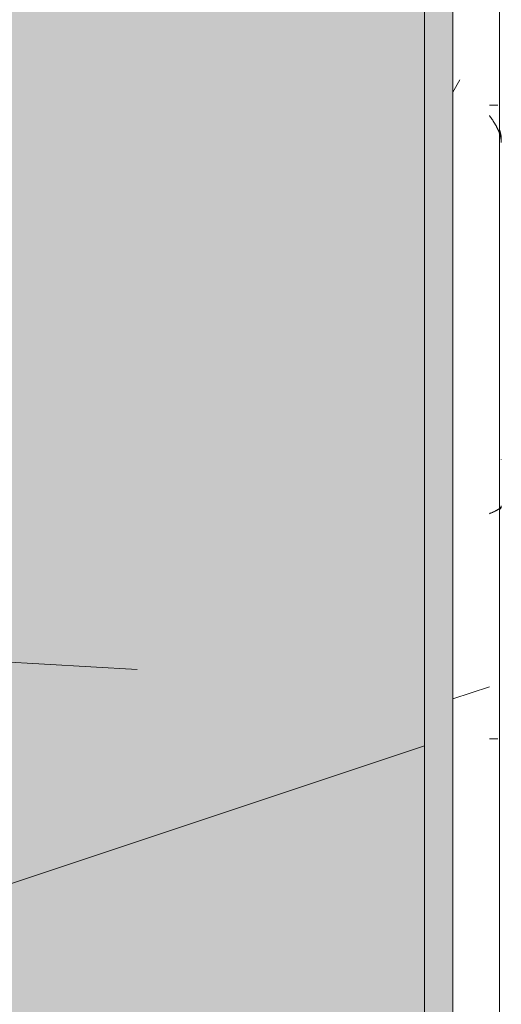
# Model space of a CAD drawing. Header units: millimetres. Extents: x 5980700 to 6194397, y -12939 to 2351883.
# Tile 121 of 124: x 6187366 to 6187675, y 3183 to 3814. Entities that reach past the tile are written whole.
import ezdxf

# ---------------------------------------------------------------- set-up
doc = ezdxf.new("R2010")
doc.units = ezdxf.units.MM
for name, color, linetype, lineweight in [('A-DETL-MBND', 5, 'Continuous', 9), ('A-DETL-THIN', 151, 'Continuous', 9), ('A-GLAZ', 151, 'Continuous', 9), ('A-GLAZ-SILL', 1, 'Continuous', 9), ('A-ROOF', 132, 'Continuous', 9), ('A-ROOF-OTLN', 132, 'Continuous', 9), ('A-ROOF-PATT', 132, 'Continuous', 9), ('A-WALL', 113, 'Continuous', 18)]:
    doc.layers.add(name, color=color, linetype=linetype, lineweight=lineweight)

# ---------------------------------------------------------------- blocks, each defined once
blk = doc.blocks.new('FP_254-PLANTA DE CAIMENTO DE PISOS - COBERTURA')
at = {"layer": 'A-DETL-MBND', "color": 71, "lineweight": 5}
for p, q in [((-837.4276143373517, 107.557652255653), (-837.6546299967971, 107.4763913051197)), ((-837.200598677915, 107.6362504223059), (-837.4276143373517, 107.557652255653)), ((-836.9735830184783, 107.7121539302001), (-837.200598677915, 107.6362504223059)), ((-836.7465673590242, 107.7853319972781), (-836.9735830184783, 107.7121539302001)), ((-836.5195516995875, 107.8557549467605), (-836.7465673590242, 107.7853319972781)), ((-836.2925360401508, 107.923394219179), (-836.5195516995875, 107.8557549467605)), ((-836.0655203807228, 107.9882223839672), (-836.2925360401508, 107.923394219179)), ((-835.8385047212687, 108.0502131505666), (-836.0655203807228, 107.9882223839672)), ((-835.611489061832, 108.1093413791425), (-835.8385047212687, 108.0502131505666)), ((-835.3844734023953, 108.1655830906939), (-835.611489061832, 108.1093413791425)), ((-835.1574577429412, 108.2189154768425), (-835.3844734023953, 108.1655830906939)), ((-834.9304420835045, 108.2693169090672), (-835.1574577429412, 108.2189154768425)), ((-834.7034264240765, 108.3167669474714), (-834.9304420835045, 108.2693169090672)), ((-834.4764107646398, 108.3612463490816), (-834.7034264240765, 108.3167669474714)), ((-834.2493951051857, 108.4027370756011), (-834.4764107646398, 108.3612463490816)), ((-834.022379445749, 108.4412223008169), (-834.2493951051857, 108.4027370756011)), ((-833.7953637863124, 108.4766864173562), (-834.022379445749, 108.4412223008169)), ((-833.5683481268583, 108.5091150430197), (-833.7953637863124, 108.4766864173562)), ((-833.3413324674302, 108.5384950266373), (-833.5683481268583, 108.5091150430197)), ((-833.1143168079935, 108.564814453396), (-833.3413324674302, 108.5384950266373)), ((-832.8873011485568, 108.5880626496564), (-833.1143168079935, 108.564814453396)), ((-832.6602854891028, 108.6082301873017), (-832.8873011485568, 108.5880626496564)), ((-832.4332698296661, 108.6253088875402), (-832.6602854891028, 108.6082301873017)), ((-832.2062541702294, 108.63929182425), (-832.4332698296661, 108.6253088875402)), ((-831.979238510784, 108.650173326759), (-832.2062541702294, 108.63929182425)), ((-831.7522228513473, 108.6579489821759), (-831.979238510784, 108.650173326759)), ((-831.5252071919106, 108.6626156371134), (-831.7522228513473, 108.6579489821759)), ((-595.9227244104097, 108.6585411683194), (-595.7980501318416, 108.6416587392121)), ((-595.7980501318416, 108.6416587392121), (-595.6733758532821, 108.6135488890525)), ((-595.6733758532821, 108.6135488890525), (-595.5487015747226, 108.5742528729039)), ((-595.5487015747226, 108.5742528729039), (-595.4240272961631, 108.5238283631)), ((-595.4240272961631, 108.5238283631), (-595.299353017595, 108.4623493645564)), ((-595.299353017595, 108.4623493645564), (-595.1746787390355, 108.3899061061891)), ((-595.1746787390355, 108.3899061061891), (-595.050004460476, 108.3066049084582)), ((-595.050004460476, 108.3066049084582), (-594.9253301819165, 108.2125680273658)), ((-594.9253301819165, 108.2125680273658), (-594.8006559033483, 108.1079334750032)), ((-594.8006559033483, 108.1079334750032), (-594.6759816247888, 107.9928548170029)), ((-594.6759816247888, 107.9928548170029), (-594.5513073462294, 107.8675009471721)), ((-594.5513073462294, 107.8675009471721), (-594.4266330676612, 107.7320558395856)), ((-594.4266330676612, 107.7320558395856), (-594.3019587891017, 107.5867182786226)), ((-594.3019587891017, 107.5867182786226), (-594.1772845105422, 107.431701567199))]:
    blk.add_line(p, q, dxfattribs=at)
blk = doc.blocks.new('CC_PEITORIL - PEITORIL-V253-PLANTA DE CAIMENTO DE PISOS - COBERTURA')
at = {"layer": 'A-GLAZ', "color": 90, "lineweight": 5}
blk.add_blockref('FP_254-PLANTA DE CAIMENTO DE PISOS - COBERTURA', (0, 0), dxfattribs=at)
blk = doc.blocks.new('FP_269-PLANTA DE CAIMENTO DE PISOS - COBERTURA')
at = {"layer": 'A-GLAZ-SILL', "color": 90, "lineweight": 5}
blk.add_line((1274.99999999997, 107.4999999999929), (-1275.000000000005, 107.4999999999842), dxfattribs=at)
at = {"layer": 'A-GLAZ-SILL', "lineweight": 5}
for p, q in [((-739.2839030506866, 107.392500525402), (-739.5109187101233, 107.3060139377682)), ((-739.0568873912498, 107.476391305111), (-739.2839030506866, 107.392500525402)), ((-738.8298717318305, 107.5576522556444), (-739.0568873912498, 107.476391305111)), ((-738.6028560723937, 107.6362504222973), (-738.8298717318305, 107.5576522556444)), ((-738.3758404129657, 107.7121539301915), (-738.6028560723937, 107.6362504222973)), ((-738.1488247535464, 107.7853319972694), (-738.3758404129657, 107.7121539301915)), ((-737.9218090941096, 107.8557549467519), (-738.1488247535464, 107.7853319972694)), ((-737.6947934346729, 107.9233942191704), (-737.9218090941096, 107.8557549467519)), ((-737.4677777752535, 107.9882223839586), (-737.6947934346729, 107.9233942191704)), ((-737.2407621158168, 108.0502131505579), (-737.4677777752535, 107.9882223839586)), ((-737.0137464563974, 108.1093413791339), (-737.2407621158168, 108.0502131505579)), ((-736.7867307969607, 108.1655830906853), (-737.0137464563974, 108.1093413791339)), ((-736.5597151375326, 108.2189154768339), (-736.7867307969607, 108.1655830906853)), ((-736.3326994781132, 108.2693169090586), (-736.5597151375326, 108.2189154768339)), ((-736.1056838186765, 108.3167669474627), (-736.3326994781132, 108.2693169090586)), ((-735.8786681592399, 108.3612463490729), (-736.1056838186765, 108.3167669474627)), ((-735.6516524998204, 108.4027370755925), (-735.8786681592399, 108.3612463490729)), ((-735.4246368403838, 108.4412223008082), (-735.6516524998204, 108.4027370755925)), ((-735.1976211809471, 108.4766864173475), (-735.4246368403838, 108.4412223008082)), ((-734.9706055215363, 108.509115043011), (-735.1976211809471, 108.4766864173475)), ((-734.7435898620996, 108.5384950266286), (-734.9706055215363, 108.509115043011)), ((-734.5165742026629, 108.5648144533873), (-734.7435898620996, 108.5384950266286)), ((-734.2895585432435, 108.5880626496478), (-734.5165742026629, 108.5648144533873)), ((-734.0625428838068, 108.608230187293), (-734.2895585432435, 108.5880626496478)), ((-733.8355272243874, 108.6253088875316), (-734.0625428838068, 108.608230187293)), ((-733.6085115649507, 108.6392918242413), (-733.8355272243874, 108.6253088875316)), ((-733.381495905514, 108.6501733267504), (-733.6085115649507, 108.6392918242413)), ((-733.1544802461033, 108.6579489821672), (-733.381495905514, 108.6501733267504)), ((-732.9274645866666, 108.6626156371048), (-733.1544802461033, 108.6579489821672)), ((-529.8151737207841, 108.6611813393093), (-529.9725361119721, 108.6574443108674)), ((-529.6578113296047, 108.6634238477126), (-529.8151737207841, 108.6611813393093)), ((-499.928613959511, 108.6585411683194), (-499.8039396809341, 108.6416587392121)), ((-499.8039396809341, 108.6416587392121), (-499.6792654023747, 108.6135488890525)), ((-499.6792654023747, 108.6135488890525), (-499.5545911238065, 108.5742528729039)), ((-499.5545911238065, 108.5742528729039), (-499.4299168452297, 108.5238283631)), ((-499.4299168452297, 108.5238283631), (-499.3052425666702, 108.4623493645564)), ((-499.3052425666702, 108.4623493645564), (-499.1805682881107, 108.3899061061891)), ((-499.1805682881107, 108.3899061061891), (-499.0558940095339, 108.3066049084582)), ((-499.0558940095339, 108.3066049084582), (-498.9312197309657, 108.2125680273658)), ((-498.9312197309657, 108.2125680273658), (-498.8065454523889, 108.1079334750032)), ((-498.8065454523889, 108.1079334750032), (-498.6818711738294, 107.9928548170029)), ((-498.6818711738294, 107.9928548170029), (-498.5571968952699, 107.8675009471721)), ((-498.5571968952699, 107.8675009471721), (-498.4325226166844, 107.7320558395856)), ((-498.4325226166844, 107.7320558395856), (-498.3078483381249, 107.5867182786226)), ((-498.3078483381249, 107.5867182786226), (-498.1831740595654, 107.431701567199)), ((-498.1831740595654, 107.431701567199), (-498.0584997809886, 107.2672332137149)), ((-756.8910056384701, 100.9916647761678), (-756.8910056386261, 106.4169462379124)), ((-750.1806547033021, 101.1461664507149), (-750.4076703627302, 100.9916647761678)), ((-749.9536390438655, 101.3006054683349), (-750.1806547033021, 101.1461664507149)), ((-749.726623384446, 101.4549191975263), (-749.9536390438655, 101.3006054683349)), ((-749.4996077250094, 101.6090450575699), (-749.726623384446, 101.4549191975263)), ((-749.2725920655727, 101.7629205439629), (-749.4996077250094, 101.6090450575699)), ((-749.0455764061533, 101.9164832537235), (-749.2725920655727, 101.7629205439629)), ((-748.8185607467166, 102.0696709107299), (-749.0455764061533, 101.9164832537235)), ((-748.5915450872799, 102.2224213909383), (-748.8185607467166, 102.0696709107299)), ((-748.3645294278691, 102.374672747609), (-748.5915450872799, 102.2224213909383)), ((-748.1375137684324, 102.5263632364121), (-748.3645294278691, 102.374672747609)), ((-747.910498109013, 102.677431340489), (-748.1375137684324, 102.5263632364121)), ((-747.6834824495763, 102.8278157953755), (-747.910498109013, 102.677431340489)), ((-747.4564667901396, 102.9774556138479), (-747.6834824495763, 102.8278157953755)), ((-747.2294511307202, 103.126290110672), (-747.4564667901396, 102.9774556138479)), ((-747.0024354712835, 103.2742589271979), (-747.2294511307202, 103.126290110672)), ((-746.7754198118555, 103.4213020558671), (-747.0024354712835, 103.2742589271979)), ((-746.5484041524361, 103.5673598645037), (-746.7754198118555, 103.4213020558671)), ((-746.3213884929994, 103.7123731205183), (-746.5484041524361, 103.5673598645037)), ((-746.0943728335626, 103.8562830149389), (-746.3213884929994, 103.7123731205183)), ((-745.8673571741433, 103.9990311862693), (-746.0943728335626, 103.8562830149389)), ((-745.6403415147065, 104.1405597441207), (-745.8673571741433, 103.9990311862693)), ((-745.4133258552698, 104.280811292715), (-745.6403415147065, 104.1405597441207)), ((-745.1863101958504, 104.4197289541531), (-745.4133258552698, 104.280811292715)), ((-744.9592945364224, 104.5572563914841), (-745.1863101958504, 104.4197289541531)), ((-744.7322788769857, 104.69333783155), (-744.9592945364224, 104.5572563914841)), ((-744.5052632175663, 104.8279180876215), (-744.7322788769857, 104.69333783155)), ((-744.2782475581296, 104.9609425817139), (-744.5052632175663, 104.8279180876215)), ((-744.0512318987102, 105.0923573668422), (-744.2782475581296, 104.9609425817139)), ((-743.8242162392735, 105.2221091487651), (-744.0512318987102, 105.0923573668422)), ((-743.5972005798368, 105.3501453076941), (-743.8242162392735, 105.2221091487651)), ((-743.370184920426, 105.4764139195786), (-743.5972005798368, 105.3501453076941)), ((-743.1431692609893, 105.6008637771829), (-743.370184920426, 105.4764139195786)), ((-742.9161536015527, 105.7234444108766), (-743.1431692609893, 105.6008637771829)), ((-742.6891379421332, 105.8441061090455), (-742.9161536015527, 105.7234444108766)), ((-742.4621222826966, 105.9627999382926), (-742.6891379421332, 105.8441061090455)), ((-742.2351066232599, 106.0794777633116), (-742.4621222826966, 105.9627999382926)), ((-742.0080909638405, 106.1940922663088), (-742.2351066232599, 106.0794777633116)), ((-741.7810753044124, 106.306596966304), (-742.0080909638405, 106.1940922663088)), ((-741.5540596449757, 106.4169462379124), (-741.7810753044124, 106.306596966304)), ((-741.3270439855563, 106.5250953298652), (-741.5540596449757, 106.4169462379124)), ((-741.1000283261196, 106.6310003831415), (-741.3270439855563, 106.5250953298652)), ((-740.8730126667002, 106.7346184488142), (-741.1000283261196, 106.6310003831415)), ((-740.6459970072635, 106.8359075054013), (-740.8730126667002, 106.7346184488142)), ((-740.4189813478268, 106.9348264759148), (-740.6459970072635, 106.8359075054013)), ((-740.1919656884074, 107.0313352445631), (-740.4189813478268, 106.9348264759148)), ((-739.9649500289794, 107.1253946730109), (-740.1919656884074, 107.0313352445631)), ((-739.7379343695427, 107.2169666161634), (-739.9649500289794, 107.1253946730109)), ((-739.5109187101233, 107.3060139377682), (-739.7379343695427, 107.2169666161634)), ((-498.0584997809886, 107.2672332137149), (-497.9338255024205, 107.0935545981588)), ((-497.9338255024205, 107.0935545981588), (-497.8091512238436, 106.9109206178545)), ((-497.8091512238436, 106.9109206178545), (-497.6844769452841, 106.7195993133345)), ((-497.6844769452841, 106.7195993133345), (-497.5598026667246, 106.5198714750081)), ((-497.5598026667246, 106.5198714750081), (-497.4351283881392, 106.3120302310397)), ((-497.4351283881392, 106.3120302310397), (-497.3104541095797, 106.0963806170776)), ((-497.3104541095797, 106.0963806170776), (-497.1857798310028, 105.8732391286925)), ((-497.1857798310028, 105.8732391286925), (-497.0611055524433, 105.642933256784)), ((-497.0611055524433, 105.642933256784), (-496.9364312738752, 105.4058010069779)), ((-496.9364312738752, 105.4058010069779), (-496.8117569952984, 105.1621904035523)), ((-496.8117569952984, 105.1621904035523), (-496.6870827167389, 104.9124589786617)), ((-496.6870827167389, 104.9124589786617), (-496.5624084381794, 104.6569732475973)), ((-496.5624084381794, 104.6569732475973), (-496.4377341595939, 104.3961081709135)), ((-496.4377341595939, 104.3961081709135), (-496.3130598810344, 104.1302466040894)), ((-496.3130598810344, 104.1302466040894), (-496.1883856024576, 103.8597787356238)), ((-496.1883856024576, 103.8597787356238), (-496.0637113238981, 103.5851015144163)), ((-496.0637113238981, 103.5851015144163), (-495.9390370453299, 103.3066180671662)), ((-495.9390370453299, 103.3066180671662), (-495.8143627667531, 103.0247371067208)), ((-495.8143627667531, 103.0247371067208), (-495.6896884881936, 102.739872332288)), ((-495.6896884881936, 102.739872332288), (-495.5650142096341, 102.4524418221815)), ((-495.5650142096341, 102.4524418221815), (-495.4403399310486, 102.1628674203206)), ((-495.4403399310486, 102.1628674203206), (-495.3156656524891, 101.8715741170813)), ((-495.3156656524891, 101.8715741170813), (-495.1909913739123, 101.5789894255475)), ((-495.1909913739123, 101.5789894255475), (-495.0663170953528, 101.285542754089)), ((-495.0663170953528, 101.285542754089), (-494.9416428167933, 100.9916647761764)), ((-350.4910056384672, 100.9916647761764), (-350.4910056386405, 106.416946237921))]:
    blk.add_line(p, q, dxfattribs=at)
blk = doc.blocks.new('CC_PEITORIL - PEITORIL-V268-PLANTA DE CAIMENTO DE PISOS - COBERTURA')
at = {"layer": 'A-GLAZ-SILL', "lineweight": 5}
h = blk.add_hatch(dxfattribs=at)
h.set_pattern_fill('FP_198', color=256, style=0, pattern_type=2)
h.set_pattern_definition([(90, (3002.309, -20191.887), (-101.6, 406.4), [33.528, -271.272, 33.528, -271.272, -1625.6]), (90, (3002.309, -20191.887), (-101.6, 406.4), [-609.6, 33.528, -576.072, 33.528, -271.272, -711.2]), (90, (3002.309, -20191.887), (-101.6, 406.4), [-1524, 33.528, -169.672, 33.528, -474.472]), (210, (2951.509, -20039.487), (-301.1527240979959, -291.1881810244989), [33.528, -271.272, 33.528, -1896.872]), (210, (2951.509, -20039.487), (-301.1527240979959, -291.1881810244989), [-338.328, -271.272, 33.528, -576.072, -1016]), (210, (2951.509, -20039.487), (-301.1527240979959, -291.1881810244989), [-1219.2, 33.528, -271.272, 33.528, -677.672]), (210, (2951.509, -20039.487), (-301.1527240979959, -291.1881810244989), [-1557.528, -169.672, 33.528, -474.472]), (329.9999999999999, (2748.309, -19988.687), (402.7527240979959, -115.211818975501), [33.528, -271.272, 33.528, -1896.872]), (329.9999999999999, (2748.309, -19988.687), (402.7527240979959, -115.211818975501), [-338.328, -271.272, 33.528, -576.072, -1016]), (329.9999999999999, (2748.309, -19988.687), (402.7527240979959, -115.211818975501), [-1219.2, 33.528, -271.272, 33.528, -677.672]), (329.9999999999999, (2748.309, -19988.687), (402.7527240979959, -115.211818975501), [-1557.528, -169.672, 33.528, -474.472])])
h.paths.add_polyline_path([(1274.99999999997, 99.29701186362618), (1274.99999999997, 100.9916647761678), (-1275.000000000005, 100.9916647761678), (-1275.000000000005, 77.50000000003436), (1274.99999999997, 77.50000000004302)])
h = blk.add_hatch(dxfattribs=at)
h.set_pattern_fill('FP_199', color=256, style=0, pattern_type=2)
h.set_pattern_definition([(306.87, (1414.809, -19556.887), (-3175.008507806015, 4762.494328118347), [793.75, -7143.75]), (296.565, (1891.059, -18604.387), (1587.499067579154, -1587.501456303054), [1774.879, -1774.879]), (288.435, (2684.809, -18604.387), (1587.50290376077, -3174.997452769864), [1004.024, -4016.092])])
h.paths.add_polyline_path([(1274.99999999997, 99.29701186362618), (1274.99999999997, 100.9916647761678), (-1275.000000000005, 100.9916647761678), (-1275.000000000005, 77.50000000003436), (1274.99999999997, 77.50000000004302)])
at = {"layer": 'A-GLAZ', "color": 90, "lineweight": 5}
blk.add_blockref('FP_269-PLANTA DE CAIMENTO DE PISOS - COBERTURA', (0, 0), dxfattribs=at)
blk = doc.blocks.new('CHAPIM - CHAPIM-4060820-PLANTA DE CAIMENTO DE PISOS - COBERTURA')
at = {"layer": 'A-ROOF-PATT', "lineweight": 5}
h = blk.add_hatch(dxfattribs=at)
h.set_pattern_fill('FP_34', color=71, style=0, pattern_type=2)
h.set_pattern_definition([(0, (2e-05, -3e-05), (812.8, 203.2), [33.528, -576.072, 33.528, -576.072, -3251.2]), (0, (2e-05, -3e-05), (812.8, 203.2), [-1219.2, 33.528, -1185.672, 33.528, -576.072, -1422.4]), (0, (2e-05, -3e-05), (812.8, 203.2), [-3048, 33.528, -372.872, 33.528, -982.472]), (120, (304.8, 101.6), (-582.3763620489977, 602.3054481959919), [33.52799999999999, -576.0719999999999, 33.52799999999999, -576.0719999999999, -3251.199999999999]), (120, (304.8, 101.6), (-582.3763620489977, 602.3054481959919), [-1219.2, 33.52799999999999, -1185.672, 33.52799999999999, -576.0719999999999, -1422.4]), (120, (304.8, 101.6), (-582.3763620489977, 602.3054481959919), [-3048, 33.52799999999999, -372.8719999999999, 33.52799999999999, -982.4719999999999]), (240, (406.4, 508), (-230.4236379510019, -805.5054481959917), [33.528, -576.072, 33.528, -576.072, -3251.2]), (240, (406.4, 508), (-230.4236379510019, -805.5054481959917), [-1219.2, 33.528, -1185.672, 33.528, -576.072, -1422.4]), (240, (406.4, 508), (-230.4236379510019, -805.5054481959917), [-3048, 33.528, -372.872, 33.528, -982.472])])
h.paths.add_polyline_path([(9835.535171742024, -8340.841032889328), (20251.38517078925, -8340.841032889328), (20251.38517078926, 4739.15896711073), (-16608.61482921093, 4739.15896711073), (-16608.61482921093, -8340.841032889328), (9652.696596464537, -8340.841032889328)])
h.paths.add_polyline_path([(3619.023612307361, -8073.341032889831), (-16341.11482921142, -8073.341032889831), (-16341.11482921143, 4471.658967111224), (19983.88517078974, 4471.658967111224), (19983.88517078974, -8073.341032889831), (3710.442899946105, -8073.341032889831)])
h = blk.add_hatch(dxfattribs=at)
h.set_pattern_fill('FP_33', color=71, style=0, pattern_type=2)
h.set_pattern_definition([(216.87, (635, 1587.5), (4762.494328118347, 3175.008507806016), [793.75, -7143.75]), (206.565, (1587.5, 1111.25), (-1587.501456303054, -1587.499067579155), [1774.879, -1774.879]), (198.435, (1587.5, 317.5), (-3174.997452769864, -1587.50290376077), [1004.024, -4016.092])])
h.paths.add_polyline_path([(9835.535171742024, -8340.841032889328), (20251.38517078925, -8340.841032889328), (20251.38517078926, 4739.15896711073), (-16608.61482921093, 4739.15896711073), (-16608.61482921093, -8340.841032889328), (9652.696596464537, -8340.841032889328)])
h.paths.add_polyline_path([(3619.023612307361, -8073.341032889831), (-16341.11482921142, -8073.341032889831), (-16341.11482921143, 4471.658967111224), (19983.88517078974, 4471.658967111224), (19983.88517078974, -8073.341032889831), (3710.442899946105, -8073.341032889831)])
at = {"layer": 'A-ROOF-OTLN', "color": 90, "lineweight": 5}
blk.add_line((20251.38517078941, 4739.158967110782), (20251.38517078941, -8340.841032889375), dxfattribs=at)
blk = doc.blocks.new('BE-PMSa-MOD-ARQ-CONEXAODOFUTURO-EX-000-R_rvt-3-PLANTA DE CAIMENTO DE PISOS - COBERTURA')
at = {"layer": 'A-WALL', "lineweight": 5}
blk.add_hatch(color=9, dxfattribs=at).paths.add_polyline_path([(20257.33394666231, -8165.325683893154), (20269.38682609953, -8165.325683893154), (20269.38682609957, 4481.658994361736), (20251.38515489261, 4481.658994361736), (20251.3851548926, -8165.325683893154)])
at = {"layer": 'A-WALL', "color": 250, "lineweight": 5}
blk.add_line((20269.38682609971, 4481.658994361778), (20269.38682609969, -8165.325683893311), dxfattribs=at)
at = {"layer": 'A-GLAZ', "color": 90, "lineweight": 5, "rotation": 269.9999999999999}
for name, p in [('CC_PEITORIL - PEITORIL-V253-PLANTA DE CAIMENTO DE PISOS - COBERTURA', (20191.88682609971, 2905.731645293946)), ('CC_PEITORIL - PEITORIL-V268-PLANTA DE CAIMENTO DE PISOS - COBERTURA', (20191.88682609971, 3002.308994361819))]:
    blk.add_blockref(name, p, dxfattribs=at)
at = {"layer": 'A-ROOF', "color": 90, "lineweight": 5}
blk.add_blockref('CHAPIM - CHAPIM-4060820-PLANTA DE CAIMENTO DE PISOS - COBERTURA', (-1.589655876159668e-05, 2.72512435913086e-05), dxfattribs=at)

msp = doc.modelspace()

# ---------------------------------------------------------------- linework, layer by layer
at = {"layer": 'A-DETL-THIN'}
msp.add_line((6187441.711870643, 3397.354749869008), (6187242.044345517, 3408.882083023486), dxfattribs=at)

# ---------------------------------------------------------------- block references
at = {"color": 50, "lineweight": 5}
msp.add_blockref('BE-PMSa-MOD-ARQ-CONEXAODOFUTURO-EX-000-R_rvt-3-PLANTA DE CAIMENTO DE PISOS - COBERTURA', (6167374.665174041, 0), dxfattribs=at)

doc.saveas('drawing.dxf')
